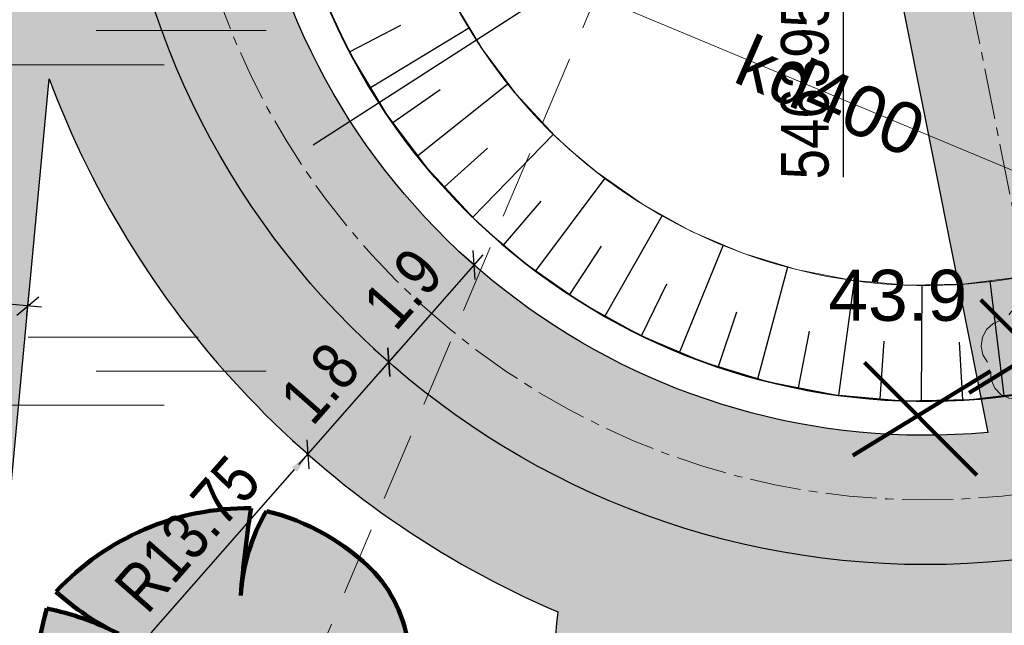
# Model space of a CAD drawing. Header units: metres. Extents: x 0 to 5465380, y 0 to 5925815.
# Tile 88 of 141: x 5463945 to 5463959, y 5925503 to 5925512. Entities that reach past the tile are written whole.
import ezdxf
from ezdxf.enums import TextEntityAlignment as Align

# ---------------------------------------------------------------- set-up
doc = ezdxf.new("R2010")
doc.units = ezdxf.units.M
doc.linetypes.add('CENTER2', pattern=[1.125, 0.75, -0.125, 0.125, -0.125])
doc.linetypes.add('PRZER2-1', pattern=[3, 2, -1])
for name, color, linetype, lineweight in [('$DR - obrzeże 8x30', 34, 'Continuous', 30), ('$DR - osie ścieżek', 7, 'CENTER2', 15), ('$DR - wyp. chodnik', 44, 'Continuous', 5), ('$DR - zał. arch.', 7, 'Continuous', 13), ('$DR - zał. mapa', 250, 'Continuous', 0), ('____rosliny_Nr_Pióra__161', 62, 'Continuous', 0), ('____rosliny_Nr_Pióra__165', 62, 'Continuous', 200), ('CC_Drzewa_Nr_Pióra__184', 20, 'Continuous', 100)]:
    doc.layers.add(name, color=color, linetype=linetype, lineweight=lineweight)
for name, color, linetype in [('$DR - wymiary', 7, 'Continuous'), ('____rosliny', 7, 'Continuous'), ('AecObjExplode_rys 1_Vport_D5A', 7, 'Continuous'), ('AecObjExplode_rys 3_Vport_DDD', 7, 'Continuous'), ('AecObjExplode_rys 4_Vport_E22', 7, 'Continuous'), ('C-DROGI-KORYTARZE', 7, 'Continuous'), ('C-DZIALKI', 5, 'Continuous')]:
    doc.layers.add(name, color=color, linetype=linetype)
for name, color, linetype, lineweight, true_color in [('CC_Drzewa', 7, 'Continuous', 18, 0x008000), ('CC_Inne', 7, 'Continuous', 18, 0x0a0909), ('CC_Kanalizacja', 7, 'Continuous', 18, 0x803300), ('CC_Punkt wysokościowy', 7, 'Continuous', 18, 0x0a0909), ('CC_Zakrzewienie', 7, 'PRZER2-1', 18, 0x0a0909)]:
    doc.layers.add(name, color=color, linetype=linetype, lineweight=lineweight, true_color=true_color)
doc.styles.add('Arial', font='arial.ttf')
doc.styles.add('ARIAL 2', font='ARIALN.TTF')
doc.dimstyles.new('LINIOWY', dxfattribs={"dimtxt": 0.7, "dimasz": 0.3, "dimexe": 0.3, "dimexo": 0, "dimgap": 0.2, "dimtad": 1, "dimzin": 9, "dimdsep": 46, "dimtxsty": 'ARIAL 2', "dimblk": 'OBLIQUE', "dimcen": 0, "dimdle": 0.2, "dimclrd": 7, "dimclre": 7, "dimclrt": 1, "dimadec": 0, "dimazin": 0, "dimtfac": 1, "dimtofl": 0, "dimtmove": 1, "dimatfit": 3, "dimldrblk": 'OBLIQUE', "dimfxl": 0.3, "dimfxlon": 1, "dimtolj": 1, "dimtzin": 1, "dimarcsym": 0})
doc.dimstyles.new('LINIOWY$4', dxfattribs={"dimtxt": 0.7, "dimasz": 0.3, "dimexe": 0.3, "dimexo": 0, "dimgap": 0.2, "dimtad": 1, "dimzin": 9, "dimdsep": 46, "dimtxsty": 'ARIAL 2', "dimblk1": 'OBLIQUE', "dimsah": 1, "dimcen": 0, "dimdle": 0.2, "dimclrd": 7, "dimclre": 7, "dimclrt": 1, "dimadec": 0, "dimazin": 0, "dimtfac": 1, "dimtofl": 0, "dimtmove": 1, "dimatfit": 3, "dimldrblk": 'OBLIQUE', "dimfxl": 0.3, "dimfxlon": 1, "dimtolj": 1, "dimtzin": 1, "dimarcsym": 0})
pattern_1 = [(37.5, (500, 0), (-0.01600031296, 0.48941323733), [0, -0.38608, 0, -0.4318, 0, -0.41275]), (7.5, (500, 0), (0.44952328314, 0.71682510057), [0, -0.20828, 0, -0.34798, 0, -0.13335]), (327.5, (499.6876, 0), (0.790992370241, 0.001437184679), [0, -0.127, 0, -0.4572, 0, -0.5969]), (317.5, (499.6876, 0), (0.76355645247, 0.22292932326), [0, -0.0635, 0, -0.29972, 0, -0.3429])]

# ---------------------------------------------------------------- blocks, each defined once
blk = doc.blocks.new('SPDLP')
blk.add_hatch(color=0).paths.add_polyline_path([(-0.09, 0), (-0.085595, -0.027812), (-0.072812, -0.052901), (-0.052901, -0.072812), (-0.027812, -0.085595), (0, -0.09), (0.027812, -0.085595), (0.052901, -0.072812), (0.072812, -0.052901), (0.085595, -0.027812), (0.09, 0), (0.085595, 0.027812), (0.072812, 0.052901), (0.052901, 0.072812), (0.027812, 0.085595), (0, 0.09), (-0.027812, 0.085595), (-0.052901, 0.072812), (-0.072812, 0.052901), (-0.085595, 0.027812)])
at = {"color": 0}
for points in [[(-0.268652, 1.271938), (-0.048001, 1.40916), (0.20623, 1.462858), (0.463525, 1.426585), (0.693003, 1.304695), (0.867117, 1.11182), (0.964971, 0.871109)], [(-1.292703, 0.137547), (-1.355024, 0.389802), (-1.327532, 0.648184), (-1.213525, 0.881678), (-1.026689, 1.062258), (-0.78945, 1.168249), (-0.530282, 1.186929)], [(1.126667, 0.648554), (1.325358, 0.481106), (1.454989, 0.255912), (1.5, 0), (1.454989, -0.255912), (1.325358, -0.481106), (1.126667, -0.648554)], [(-0.530282, -1.186929), (-0.78945, -1.168249), (-1.026689, -1.062258), (-1.213525, -0.881678), (-1.327532, -0.648184), (-1.355024, -0.389802), (-1.292703, -0.137547)], [(0.964971, -0.871109), (0.867117, -1.11182), (0.693003, -1.304695), (0.463525, -1.426585), (0.20623, -1.462858), (-0.048001, -1.40916), (-0.268652, -1.271938)]]:
    blk.add_lwpolyline(points, dxfattribs=at)
blk = doc.blocks.new('GK.6640.1913.2022 szara')
at = {"layer": 'CC_Inne', "color": 252}
for points in [[(5463945.981, 5925511.764), (5463948.481, 5925511.764)], [(5463944.481, 5925511.264), (5463946.981, 5925511.264)], [(5463944.981, 5925507.264), (5463947.481, 5925507.264)], [(5463945.981, 5925506.764), (5463948.481, 5925506.764)], [(5463944.481, 5925506.264), (5463946.981, 5925506.264)]]:
    blk.add_lwpolyline(points, dxfattribs=at)
at = {"layer": 'CC_Kanalizacja', "color": 252}
blk.add_lwpolyline([(5463977.091, 5925502.281), (5463968.975, 5925505.74), (5463943.447, 5925516.384), (5463926.261, 5925523.627)], dxfattribs=at)
at = {"layer": 'CC_Zakrzewienie', "color": 252, "ltscale": 0.5}
blk.add_lwpolyline([(5463977.65, 5925569.937), (5463958.717, 5925565.368), (5463950.876, 5925547.321), (5463930.646, 5925543.783), (5463929.241, 5925503.739), (5463946.136, 5925495.218)], close=True, dxfattribs=at)
at = {"layer": 'CC_Drzewa', "color": 252, "lineweight": 18, "xscale": 0.5, "yscale": 0.5, "rotation": 90}
blk.add_blockref('SPDLP', (5463959.717, 5925507.029), dxfattribs=at)
at = {"layer": 'CC_Kanalizacja', "color": 252, "lineweight": 0, "style": 'Arial'}
blk.add_text('kd400', height=0.75, rotation=336.4964, dxfattribs=at).set_placement((5463956.779, 5925510.812), align=Align.MIDDLE)
at = {"layer": 'CC_Punkt wysokościowy', "color": 252, "lineweight": 0, "style": 'Arial'}
blk.add_text('43.9', height=0.75, dxfattribs=at).set_placement((5463956.742, 5925507.503))
blk = doc.blocks.new('Symbol drzewa rzut 1 12_2', base_point=(5464021.331, 5925651.474))
at = {"layer": '____rosliny_Nr_Pióra__161', "linetype": 'Continuous'}
blk.add_hatch(color=256, dxfattribs=at).paths.add_polyline_path([(5464019.976, 5925648.908, 0.102387), (5464021.145, 5925648.482, 0.189926), (5464022.532, 5925648.9, 0.058172), (5464022.043, 5925650.033, 0.060987), (5464022.784, 5925649.08, 0.261493), (5464023.889, 5925650.213, -0.023868), (5464024.071, 5925650.708, 0.176093), (5464024.209, 5925652.088, -0.033475), (5464022.89, 5925651.757, 0.059133), (5464024.03, 5925652.246, 0.165491), (5464023.55, 5925653.464, 0.138163), (5464021.983, 5925654.408, 0.117282), (5464021.574, 5925653.179, -0.017941), (5464021.76, 5925654.455, 0.21157), (5464018.862, 5925653.307, 0.07472), (5464019.763, 5925652.668, 0.066738), (5464018.72, 5925653.064, 0.048896), (5464018.403, 5925651.358, 0.176271), (5464018.949, 5925649.555, -0.009616), (5464019.736, 5925650.192, 0.030984), (5464019.1, 5925649.388, -0.00375)], flags=0)
at = {"layer": '____rosliny_Nr_Pióra__165', "linetype": 'Continuous'}
for centre, radius, start, end in [((5464021.606, 5925650.61), 3.848, 87.7038, 135.4874), ((5464039.435, 5925651.228), 17.968, 169.6537, 173.7651), ((5464024.363, 5925652.933), 2.799, 148.201, 174.9578), ((5464021.092, 5925651.156), 3.372, 43.1971, 74.6625), ((5464022, 5925652.149), 2.032, 2.7308, 40.3178), ((5464021.44, 5925655.985), 3.717, 226.083, 243.1759), ((5464027.263, 5925650.594), 8.893, 163.8748, 175.0721), ((5464017.763, 5925648.978), 4.197, 61.5472, 76.8198), ((5464021.4, 5925656.805), 5.263, 286.4462, 299.9827), ((5464021.086, 5925661.76), 10.165, 280.2246, 287.8936), ((5464022.242, 5925651.587), 2.029, 334.319, 14.2669), ((5464021.154, 5925651.207), 2.755, 176.8614, 216.849), ((5464029.159, 5925648.553), 5.525, 157.0402, 162.5092), ((5464035.9, 5925629.435), 26.309, 127.9083, 130.1121), ((5464025.894, 5925644.662), 8.277, 138.0797, 145.1786), ((5464022.327, 5925650.631), 1.616, 286.4227, 345.04), ((5464026.305, 5925652.583), 4.967, 210.8951, 224.8549), ((5464017.436, 5925647.374), 5.32, 16.6807, 29.9976), ((5463987.474, 5925590.705), 66.663, 60.81982, 61.67915), ((5464021.589, 5925651.518), 3.068, 238.2841, 261.668), ((5464021.307, 5925650.451), 1.976, 265.2902, 308.3056)]:
    blk.add_arc(centre, radius, start, end, dxfattribs=at)
blk = doc.blocks.new('świetlica_bezrzecze_PB_PZT oczyszczony')
at = {"layer": 'CC_Drzewa_Nr_Pióra__184', "linetype": 'Continuous'}
for p, q in [((5463960.633, 5925506.158), (5463958.981, 5925507.81)), ((5463958.81, 5925506.447), (5463960.832, 5925507.683)), ((5463958.925, 5925505.239), (5463957.273, 5925506.89)), ((5463957.102, 5925505.527), (5463959.124, 5925506.764))]:
    blk.add_line(p, q, dxfattribs=at)
at = {"layer": '____rosliny', "linetype": 'Continuous', "rotation": 1.544128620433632}
blk.add_blockref('Symbol drzewa rzut 1 12_2', (5463947.91, 5925501.76), dxfattribs=at)
blk = doc.blocks.new('*D45')
at = {"layer": '$DR - wymiary', "color": 7, "lineweight": -2, "transparency": 16777216}
blk.add_line((5463963.542, 5925513.291), (5463967.814, 5925511.238), dxfattribs=at)
at = {"layer": '$DR - wymiary', "color": 7, "transparency": 16777216}
blk.add_solid([(5463967.836, 5925511.283), (5463967.793, 5925511.193), (5463968.085, 5925511.108)], dxfattribs=at)
at = {"layer": 'Defpoints', "color": 0, "transparency": 16777216}
for p in [(5463958.17, 5925515.873), (5463968.085, 5925511.108)]:
    blk.add_point(p, dxfattribs=at)
at = {"layer": '$DR - wymiary', "color": 1, "transparency": 16777216, "insert": (5463964.529, 5925513.429), "char_height": 0.7, "attachment_point": 5, "rotation": 334.3339, "style": 'ARIAL 2'}
blk.add_mtext('\\A1;R11', dxfattribs=at)
blk = doc.blocks.new('_OBLIQUE')
at = {"color": 0, "linetype": 'ByBlock'}
blk.add_line((-0.5, -0.5), (0.5, 0.5), dxfattribs=at)
blk = doc.blocks.new('*D46')
at = {"layer": '$DR - wymiary', "color": 7, "lineweight": -2, "transparency": 16777216}
blk.add_line((5463953.247, 5925512.705), (5463949.172, 5925510.083), dxfattribs=at)
at = {"layer": '$DR - wymiary', "color": 7, "transparency": 16777216}
blk.add_solid([(5463949.145, 5925510.125), (5463949.199, 5925510.041), (5463948.92, 5925509.921)], dxfattribs=at)
at = {"layer": 'Defpoints', "color": 0, "transparency": 16777216}
for p in [(5463958.17, 5925515.873), (5463948.92, 5925509.921)]:
    blk.add_point(p, dxfattribs=at)
at = {"layer": '$DR - wymiary', "color": 1, "transparency": 16777216, "insert": (5463952.251, 5925512.72), "char_height": 0.7, "attachment_point": 5, "rotation": 32.7584, "style": 'ARIAL 2'}
blk.add_mtext('\\A1;R11', dxfattribs=at)
blk = doc.blocks.new('*D125')
at = {"layer": '$DR - wymiary', "color": 7, "lineweight": -2, "transparency": 16777216}
blk.add_line((5463946.79, 5925502.921), (5463948.896, 5925505.318), dxfattribs=at)
at = {"layer": '$DR - wymiary', "color": 7, "transparency": 16777216}
blk.add_solid([(5463948.859, 5925505.351), (5463948.934, 5925505.285), (5463949.094, 5925505.543)], dxfattribs=at)
at = {"layer": 'Defpoints', "color": 0, "transparency": 16777216}
for p in [(5463958.17, 5925515.873), (5463949.094, 5925505.543)]:
    blk.add_point(p, dxfattribs=at)
at = {"layer": '$DR - wymiary', "color": 1, "transparency": 16777216, "insert": (5463947.326, 5925504.375), "char_height": 0.7, "attachment_point": 5, "rotation": 48.696, "style": 'ARIAL 2'}
blk.add_mtext('\\A1;R13.75', dxfattribs=at)
blk = doc.blocks.new('*D127')
at = {"layer": '$DR - wymiary', "color": 7, "lineweight": -2, "transparency": 16777216}
for p, q in [((5463948.962, 5925505.393), (5463950.415, 5925507.046)), ((5463950.283, 5925506.896), (5463950.057, 5925507.094)), ((5463949.094, 5925505.543), (5463948.869, 5925505.741))]:
    blk.add_line(p, q, dxfattribs=at)
at = {"layer": 'Defpoints', "color": 0, "transparency": 16777216}
for p in [(5463950.283, 5925506.896), (5463950.283, 5925506.896), (5463949.094, 5925505.543)]:
    blk.add_point(p, dxfattribs=at)
at = {"layer": '$DR - wymiary', "color": 7, "lineweight": -2, "transparency": 16777216, "xscale": 0.3, "yscale": 0.3, "zscale": 0.3}
for p, rotation in [((5463950.283, 5925506.896), 48.6959567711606), ((5463949.094, 5925505.543), 228.6959567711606)]:
    blk.add_blockref('_OBLIQUE', p, dxfattribs=dict(at, rotation=rotation))
at = {"layer": '$DR - wymiary', "color": 1, "transparency": 16777216, "insert": (5463949.27, 5925506.587), "char_height": 0.7, "attachment_point": 5, "rotation": 48.696, "style": 'ARIAL 2'}
blk.add_mtext('\\A1;1.8', dxfattribs=at)
blk = doc.blocks.new('*D128')
at = {"layer": '$DR - wymiary', "color": 7, "lineweight": -2, "transparency": 16777216}
for p, q in [((5463950.151, 5925506.745), (5463951.669, 5925508.473)), ((5463951.537, 5925508.323), (5463951.311, 5925508.521)), ((5463950.283, 5925506.896), (5463950.057, 5925507.094))]:
    blk.add_line(p, q, dxfattribs=at)
at = {"layer": 'Defpoints', "color": 0, "transparency": 16777216}
for p in [(5463951.537, 5925508.323), (5463951.537, 5925508.323), (5463950.283, 5925506.896)]:
    blk.add_point(p, dxfattribs=at)
at = {"layer": '$DR - wymiary', "color": 7, "lineweight": -2, "transparency": 16777216, "xscale": 0.3, "yscale": 0.3, "zscale": 0.3}
for p, rotation in [((5463951.537, 5925508.323), 48.6959567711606), ((5463950.283, 5925506.896), 228.6959567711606)]:
    blk.add_blockref('_OBLIQUE', p, dxfattribs=dict(at, rotation=rotation))
at = {"layer": '$DR - wymiary', "color": 1, "transparency": 16777216, "insert": (5463950.491, 5925507.977), "char_height": 0.7, "attachment_point": 5, "rotation": 48.696, "style": 'ARIAL 2'}
blk.add_mtext('\\A1;1.9', dxfattribs=at)
blk = doc.blocks.new('*D129')
at = {"layer": '$DR - wymiary', "color": 7, "lineweight": -2, "transparency": 16777216}
for p, q in [((5463943.173, 5925507.752), (5463943.214, 5925508.187)), ((5463944.965, 5925507.584), (5463945.006, 5925508.019)), ((5463945.177, 5925507.702), (5463942.987, 5925507.908))]:
    blk.add_line(p, q, dxfattribs=at)
at = {"layer": 'Defpoints', "color": 0, "transparency": 16777216}
for p in [(5463943.186, 5925507.889), (5463943.173, 5925507.752), (5463944.965, 5925507.584)]:
    blk.add_point(p, dxfattribs=at)
at = {"layer": '$DR - wymiary', "color": 7, "lineweight": -2, "transparency": 16777216, "xscale": 0.3, "yscale": 0.3, "zscale": 0.3}
for p, rotation in [((5463943.186, 5925507.889), 174.6285203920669), ((5463944.978, 5925507.72), 354.6285203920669)]:
    blk.add_blockref('_OBLIQUE', p, dxfattribs=dict(at, rotation=rotation))
at = {"layer": '$DR - wymiary', "color": 1, "transparency": 16777216, "insert": (5463944.134, 5925508.36), "char_height": 0.7, "attachment_point": 5, "rotation": 354.6285, "style": 'ARIAL 2'}
blk.add_mtext('\\A1;1.8', dxfattribs=at)
blk = doc.blocks.new('*D133')
at = {"layer": '$DR - wymiary', "color": 7, "lineweight": -2, "transparency": 16777216}
for p, q in [((5463958.17, 5925515.873), (5463958.986, 5925515.873)), ((5463958.986, 5925515.873), (5463959.586, 5925514.871)), ((5463959.586, 5925514.871), (5463964.552, 5925514.871))]:
    blk.add_line(p, q, dxfattribs=at)
at = {"layer": 'Defpoints', "color": 0, "transparency": 16777216}
for p in [(5463958.17, 5925515.873), (5463960.186, 5925514.871), (0, 0)]:
    blk.add_point(p, dxfattribs=at)
at = {"layer": '$DR - wymiary', "color": 1, "transparency": 16777216, "insert": (5463962.469, 5925515.428), "char_height": 0.7, "attachment_point": 5, "style": 'ARIAL 2'}
blk.add_mtext('\\A1;5925515.87', dxfattribs=at)
blk = doc.blocks.new('*D134')
at = {"layer": '$DR - wymiary', "color": 7, "lineweight": -2, "transparency": 16777216}
for p, q in [((5463958.17, 5925515.873), (5463958.17, 5925515.181)), ((5463958.17, 5925515.181), (5463956.957, 5925514.581)), ((5463956.957, 5925514.581), (5463956.957, 5925509.614))]:
    blk.add_line(p, q, dxfattribs=at)
at = {"layer": 'Defpoints', "color": 0, "transparency": 16777216}
for p in [(5463958.17, 5925515.873), (5463956.957, 5925513.981), (0, 0)]:
    blk.add_point(p, dxfattribs=at)
at = {"layer": '$DR - wymiary', "color": 1, "transparency": 16777216, "insert": (5463956.399, 5925511.698), "char_height": 0.7, "attachment_point": 5, "rotation": 90, "style": 'ARIAL 2'}
blk.add_mtext('\\A1;5463958.17', dxfattribs=at)
blk = doc.blocks.new('*D135')
at = {"layer": '$DR - wymiary', "color": 7, "lineweight": -2, "transparency": 16777216}
for p, q in [((5463954.935, 5925543.267), (5463950.079, 5925543.267)), ((5463955.535, 5925542.11), (5463954.935, 5925543.267)), ((5463956.528, 5925542.11), (5463955.535, 5925542.11))]:
    blk.add_line(p, q, dxfattribs=at)
at = {"layer": 'Defpoints', "color": 0, "transparency": 16777216}
for p in [(5463954.335, 5925543.267), (5463956.528, 5925542.11), (0, 0)]:
    blk.add_point(p, dxfattribs=at)
at = {"layer": '$DR - wymiary', "color": 1, "transparency": 16777216, "insert": (5463952.107, 5925543.825), "char_height": 0.7, "attachment_point": 5, "style": 'ARIAL 2'}
blk.add_mtext('\\A1;5925542.11', dxfattribs=at)
blk = doc.blocks.new('*D136')
at = {"layer": '$DR - wymiary', "color": 7, "lineweight": -2, "transparency": 16777216}
blk.add_line((5463956.528, 5925542.11), (5463956.528, 5925536.093), dxfattribs=at)
at = {"layer": 'Defpoints', "color": 0, "transparency": 16777216}
for p in [(5463956.528, 5925542.11), (5463956.528, 5925540.459), (0, 0)]:
    blk.add_point(p, dxfattribs=at)
at = {"layer": '$DR - wymiary', "color": 1, "transparency": 16777216, "insert": (5463955.971, 5925538.176), "char_height": 0.7, "attachment_point": 5, "rotation": 90, "style": 'ARIAL 2'}
blk.add_mtext('\\A1;5463956.53', dxfattribs=at)
blk = doc.blocks.new('*D137')
at = {"layer": '$DR - wymiary', "color": 7, "lineweight": -2, "transparency": 16777216}
blk.add_line((5463958.724, 5925585.382), (5463964.93, 5925585.382), dxfattribs=at)
at = {"layer": 'Defpoints', "color": 0, "transparency": 16777216}
for p in [(5463958.724, 5925585.382), (5463960.561, 5925585.382), (0, 0)]:
    blk.add_point(p, dxfattribs=at)
at = {"layer": '$DR - wymiary', "color": 1, "transparency": 16777216, "insert": (5463962.845, 5925585.94), "char_height": 0.7, "attachment_point": 5, "style": 'ARIAL 2'}
blk.add_mtext('\\A1;5925585.38', dxfattribs=at)
blk = doc.blocks.new('*D138')
at = {"layer": '$DR - wymiary', "color": 7, "lineweight": -2, "transparency": 16777216}
blk.add_line((5463958.724, 5925585.382), (5463958.724, 5925592.131), dxfattribs=at)
at = {"layer": 'Defpoints', "color": 0, "transparency": 16777216}
for p in [(5463958.724, 5925587.769), (5463958.724, 5925585.382), (0, 0)]:
    blk.add_point(p, dxfattribs=at)
at = {"layer": '$DR - wymiary', "color": 1, "transparency": 16777216, "insert": (5463958.166, 5925590.05), "char_height": 0.7, "attachment_point": 5, "rotation": 90, "style": 'ARIAL 2'}
blk.add_mtext('\\A1;5463958.72', dxfattribs=at)
blk = doc.blocks.new('AecObjExplode_rys 1_Vport_D5A')
at = {"layer": 'C-DROGI-KORYTARZE', "color": 92, "linetype": 'Continuous', "lineweight": 9}
for p, q in [((5463949.654, 5925511.551), (5463949.316, 5925512.295)), ((5463951.662, 5925511.483), (5463951.239, 5925512.187)), ((5463949.738, 5925511.389), (5463949.654, 5925511.551)), ((5463952.157, 5925510.827), (5463951.662, 5925511.483)), ((5463950.253, 5925510.532), (5463949.738, 5925511.389)), ((5463952.717, 5925510.226), (5463952.157, 5925510.827)), ((5463950.855, 5925509.734), (5463950.253, 5925510.532)), ((5463952.938, 5925510.021), (5463952.717, 5925510.226)), ((5463953.337, 5925509.687), (5463952.938, 5925510.021)), ((5463951.536, 5925509.003), (5463950.855, 5925509.734)), ((5463954.01, 5925509.215), (5463953.337, 5925509.687)), ((5463954.729, 5925508.817), (5463954.01, 5925509.215)), ((5463951.805, 5925508.754), (5463951.536, 5925509.003)), ((5463952.291, 5925508.347), (5463951.805, 5925508.754)), ((5463955.485, 5925508.496), (5463954.729, 5925508.817)), ((5463956.271, 5925508.256), (5463955.485, 5925508.496)), ((5463953.11, 5925507.774), (5463952.291, 5925508.347)), ((5463957.078, 5925508.099), (5463956.271, 5925508.256)), ((5463957.896, 5925508.027), (5463957.078, 5925508.099)), ((5463958.718, 5925508.042), (5463957.896, 5925508.027)), ((5463959.533, 5925508.142), (5463958.718, 5925508.042)), ((5463953.984, 5925507.289), (5463953.11, 5925507.774)), ((5463954.904, 5925506.899), (5463953.984, 5925507.289)), ((5463955.86, 5925506.606), (5463954.904, 5925506.899)), ((5463956.841, 5925506.416), (5463955.86, 5925506.606)), ((5463959.828, 5925506.468), (5463958.836, 5925506.346)), ((5463957.837, 5925506.328), (5463956.841, 5925506.416)), ((5463958.836, 5925506.346), (5463957.837, 5925506.328))]:
    blk.add_line(p, q, dxfattribs=at)
at = {"layer": 'C-DROGI-KORYTARZE', "color": 54, "linetype": 'Continuous', "lineweight": -3}
for p, q in [((5463949.705, 5925511.452, 44.453), (5463950.459, 5925511.845, 44.227)), ((5463950.015, 5925510.928, 44.452), (5463951.467, 5925511.809, 44)), ((5463950.707, 5925509.93, 44.446), (5463952.035, 5925510.988, 44)), ((5463950.341, 5925510.416, 44.45), (5463951.038, 5925510.901, 44.225)), ((5463951.517, 5925509.024, 44.436), (5463952.701, 5925510.243, 44)), ((5463951.102, 5925509.468, 44.442), (5463951.731, 5925510.038, 44.221)), ((5463952.445, 5925508.239, 44.421), (5463953.464, 5925509.598, 44)), ((5463951.969, 5925508.616, 44.429), (5463952.521, 5925509.262, 44.214)), ((5463953.464, 5925507.577, 44.406), (5463954.302, 5925509.054, 44)), ((5463952.943, 5925507.89, 44.414), (5463953.408, 5925508.601, 44.207)), ((5463954.557, 5925507.046, 44.391), (5463955.2, 5925508.617, 44)), ((5463955.706, 5925506.653, 44.376), (5463956.145, 5925508.294, 44)), ((5463953.997, 5925507.284, 44.399), (5463954.368, 5925508.048, 44.199)), ((5463956.897, 5925506.411, 44.361), (5463957.124, 5925508.095, 44)), ((5463958.11, 5925506.333, 44.346), (5463958.121, 5925508.031, 44)), ((5463959.323, 5925506.406, 44.331), (5463959.118, 5925508.091, 44)), ((5463955.125, 5925506.831, 44.384), (5463955.396, 5925507.636, 44.192)), ((5463956.3, 5925506.521, 44.369), (5463956.466, 5925507.353, 44.184)), ((5463957.503, 5925506.358, 44.354), (5463957.563, 5925507.205, 44.177)), ((5463958.719, 5925506.344, 44.339), (5463958.67, 5925507.192, 44.169))]:
    blk.add_line(p, q, dxfattribs=at)
at = {"layer": 'C-DZIALKI', "color": 7, "linetype": 'Continuous', "lineweight": 35}
blk.add_arc((5463958.17, 5925515.873), 9.55, 293.1971, 291.9971, dxfattribs=at)
at = {"layer": 'C-DZIALKI', "color": 92, "linetype": 'Continuous', "lineweight": 9}
blk.add_arc((5463958.17, 5925515.873), 7.85, 293.327, 291.8672, dxfattribs=at)
blk = doc.blocks.new('AecObjExplode_rys 4_Vport_E22')
at = {"layer": 'C-DROGI-KORYTARZE', "color": 92, "linetype": 'Continuous', "lineweight": 9}
for p, q in [((5463949.654, 5925511.551), (5463949.316, 5925512.295)), ((5463951.662, 5925511.483), (5463951.239, 5925512.187)), ((5463949.738, 5925511.389), (5463949.654, 5925511.551)), ((5463952.157, 5925510.827), (5463951.662, 5925511.483)), ((5463950.253, 5925510.532), (5463949.738, 5925511.389)), ((5463952.717, 5925510.226), (5463952.157, 5925510.827)), ((5463950.855, 5925509.734), (5463950.253, 5925510.532)), ((5463952.938, 5925510.021), (5463952.717, 5925510.226)), ((5463953.337, 5925509.687), (5463952.938, 5925510.021)), ((5463951.536, 5925509.003), (5463950.855, 5925509.734)), ((5463954.01, 5925509.215), (5463953.337, 5925509.687)), ((5463954.729, 5925508.817), (5463954.01, 5925509.215)), ((5463951.805, 5925508.754), (5463951.536, 5925509.003)), ((5463952.291, 5925508.347), (5463951.805, 5925508.754)), ((5463955.485, 5925508.496), (5463954.729, 5925508.817)), ((5463956.271, 5925508.256), (5463955.485, 5925508.496)), ((5463953.11, 5925507.774), (5463952.291, 5925508.347)), ((5463957.078, 5925508.099), (5463956.271, 5925508.256)), ((5463957.896, 5925508.027), (5463957.078, 5925508.099)), ((5463958.718, 5925508.042), (5463957.896, 5925508.027)), ((5463959.533, 5925508.142), (5463958.718, 5925508.042)), ((5463953.984, 5925507.289), (5463953.11, 5925507.774)), ((5463954.904, 5925506.899), (5463953.984, 5925507.289)), ((5463955.86, 5925506.606), (5463954.904, 5925506.899)), ((5463956.841, 5925506.416), (5463955.86, 5925506.606)), ((5463959.828, 5925506.468), (5463958.836, 5925506.346)), ((5463957.837, 5925506.328), (5463956.841, 5925506.416)), ((5463958.836, 5925506.346), (5463957.837, 5925506.328))]:
    blk.add_line(p, q, dxfattribs=at)
at = {"layer": 'C-DROGI-KORYTARZE', "color": 54, "linetype": 'Continuous', "lineweight": -3}
for p, q in [((5463949.705, 5925511.452, 44.453), (5463950.459, 5925511.845, 44.227)), ((5463950.015, 5925510.928, 44.452), (5463951.467, 5925511.809, 44)), ((5463950.707, 5925509.93, 44.446), (5463952.035, 5925510.988, 44)), ((5463950.341, 5925510.416, 44.45), (5463951.038, 5925510.901, 44.225)), ((5463951.517, 5925509.024, 44.436), (5463952.701, 5925510.243, 44)), ((5463951.102, 5925509.468, 44.442), (5463951.731, 5925510.038, 44.221)), ((5463952.445, 5925508.239, 44.421), (5463953.464, 5925509.598, 44)), ((5463951.969, 5925508.616, 44.429), (5463952.521, 5925509.262, 44.214)), ((5463953.464, 5925507.577, 44.406), (5463954.302, 5925509.054, 44)), ((5463952.943, 5925507.89, 44.414), (5463953.408, 5925508.601, 44.207)), ((5463954.557, 5925507.046, 44.391), (5463955.2, 5925508.617, 44)), ((5463955.706, 5925506.653, 44.376), (5463956.145, 5925508.294, 44)), ((5463953.997, 5925507.284, 44.399), (5463954.368, 5925508.048, 44.199)), ((5463956.897, 5925506.411, 44.361), (5463957.124, 5925508.095, 44)), ((5463958.11, 5925506.333, 44.346), (5463958.121, 5925508.031, 44)), ((5463959.323, 5925506.406, 44.331), (5463959.118, 5925508.091, 44)), ((5463955.125, 5925506.831, 44.384), (5463955.396, 5925507.636, 44.192)), ((5463956.3, 5925506.521, 44.369), (5463956.466, 5925507.353, 44.184)), ((5463957.503, 5925506.358, 44.354), (5463957.563, 5925507.205, 44.177)), ((5463958.719, 5925506.344, 44.339), (5463958.67, 5925507.192, 44.169))]:
    blk.add_line(p, q, dxfattribs=at)
at = {"layer": 'C-DZIALKI', "color": 7, "linetype": 'Continuous', "lineweight": 35}
blk.add_arc((5463958.17, 5925515.873), 9.55, 293.1971, 291.9971, dxfattribs=at)
at = {"layer": 'C-DZIALKI', "color": 92, "linetype": 'Continuous', "lineweight": 9}
blk.add_arc((5463958.17, 5925515.873), 7.85, 293.327, 291.8672, dxfattribs=at)
blk = doc.blocks.new('AecObjExplode_rys 3_Vport_DDD')
at = {"layer": 'C-DROGI-KORYTARZE', "color": 92, "linetype": 'Continuous', "lineweight": 9}
for p, q in [((5463949.654, 5925511.551), (5463949.316, 5925512.295)), ((5463951.662, 5925511.483), (5463951.239, 5925512.187)), ((5463949.738, 5925511.389), (5463949.654, 5925511.551)), ((5463952.157, 5925510.827), (5463951.662, 5925511.483)), ((5463950.253, 5925510.532), (5463949.738, 5925511.389)), ((5463952.717, 5925510.226), (5463952.157, 5925510.827)), ((5463950.855, 5925509.734), (5463950.253, 5925510.532)), ((5463952.938, 5925510.021), (5463952.717, 5925510.226)), ((5463953.337, 5925509.687), (5463952.938, 5925510.021)), ((5463951.536, 5925509.003), (5463950.855, 5925509.734)), ((5463954.01, 5925509.215), (5463953.337, 5925509.687)), ((5463954.729, 5925508.817), (5463954.01, 5925509.215)), ((5463951.805, 5925508.754), (5463951.536, 5925509.003)), ((5463952.291, 5925508.347), (5463951.805, 5925508.754)), ((5463955.485, 5925508.496), (5463954.729, 5925508.817)), ((5463956.271, 5925508.256), (5463955.485, 5925508.496)), ((5463953.11, 5925507.774), (5463952.291, 5925508.347)), ((5463957.078, 5925508.099), (5463956.271, 5925508.256)), ((5463957.896, 5925508.027), (5463957.078, 5925508.099)), ((5463958.718, 5925508.042), (5463957.896, 5925508.027)), ((5463959.533, 5925508.142), (5463958.718, 5925508.042)), ((5463953.984, 5925507.289), (5463953.11, 5925507.774)), ((5463954.904, 5925506.899), (5463953.984, 5925507.289)), ((5463955.86, 5925506.606), (5463954.904, 5925506.899)), ((5463956.841, 5925506.416), (5463955.86, 5925506.606)), ((5463959.828, 5925506.468), (5463958.836, 5925506.346)), ((5463957.837, 5925506.328), (5463956.841, 5925506.416)), ((5463958.836, 5925506.346), (5463957.837, 5925506.328))]:
    blk.add_line(p, q, dxfattribs=at)
at = {"layer": 'C-DROGI-KORYTARZE', "color": 54, "linetype": 'Continuous', "lineweight": -3}
for p, q in [((5463949.705, 5925511.452, 44.453), (5463950.459, 5925511.845, 44.227)), ((5463950.015, 5925510.928, 44.452), (5463951.467, 5925511.809, 44)), ((5463950.707, 5925509.93, 44.446), (5463952.035, 5925510.988, 44)), ((5463950.341, 5925510.416, 44.45), (5463951.038, 5925510.901, 44.225)), ((5463951.517, 5925509.024, 44.436), (5463952.701, 5925510.243, 44)), ((5463951.102, 5925509.468, 44.442), (5463951.731, 5925510.038, 44.221)), ((5463952.445, 5925508.239, 44.421), (5463953.464, 5925509.598, 44)), ((5463951.969, 5925508.616, 44.429), (5463952.521, 5925509.262, 44.214)), ((5463953.464, 5925507.577, 44.406), (5463954.302, 5925509.054, 44)), ((5463952.943, 5925507.89, 44.414), (5463953.408, 5925508.601, 44.207)), ((5463954.557, 5925507.046, 44.391), (5463955.2, 5925508.617, 44)), ((5463955.706, 5925506.653, 44.376), (5463956.145, 5925508.294, 44)), ((5463953.997, 5925507.284, 44.399), (5463954.368, 5925508.048, 44.199)), ((5463956.897, 5925506.411, 44.361), (5463957.124, 5925508.095, 44)), ((5463958.11, 5925506.333, 44.346), (5463958.121, 5925508.031, 44)), ((5463959.323, 5925506.406, 44.331), (5463959.118, 5925508.091, 44)), ((5463955.125, 5925506.831, 44.384), (5463955.396, 5925507.636, 44.192)), ((5463956.3, 5925506.521, 44.369), (5463956.466, 5925507.353, 44.184)), ((5463957.503, 5925506.358, 44.354), (5463957.563, 5925507.205, 44.177)), ((5463958.719, 5925506.344, 44.339), (5463958.67, 5925507.192, 44.169))]:
    blk.add_line(p, q, dxfattribs=at)
at = {"layer": 'C-DZIALKI', "color": 7, "linetype": 'Continuous', "lineweight": 35}
blk.add_arc((5463958.17, 5925515.873), 9.55, 293.1971, 291.9971, dxfattribs=at)
at = {"layer": 'C-DZIALKI', "color": 92, "linetype": 'Continuous', "lineweight": 9}
blk.add_arc((5463958.17, 5925515.873), 7.85, 293.327, 291.8672, dxfattribs=at)

msp = doc.modelspace()

# ---------------------------------------------------------------- hatches: boundary and pattern name
at = {"layer": '$DR - wyp. chodnik'}
h = msp.add_hatch(dxfattribs=at)
h.set_pattern_fill('AR-SAND', color=256, scale=0.01)
h.set_pattern_definition(pattern_1)
h.paths.add_polyline_path([(5463958.811, 5925573.433, 1.284126), (5463952.971, 5925595.856), (5463945.622, 5925613.63), (5463944.143, 5925613.018), (5463946.37, 5925607.633, 0.194771), (5463934.37, 5925592.77, 0.959366), (5463910.944, 5925588.139, 1.531072), (5463902.406, 5925567.988), (5463893.559, 5925564.306, 0.384254), (5463887.764, 5925552.083), (5463862.231, 5925541.456), (5463863.153, 5925539.241), (5463888.637, 5925549.847), (5463903.669, 5925513.728), (5463903.08, 5925513.225), (5463904.38, 5925511.705), (5463904.595, 5925511.889), (5463910.657, 5925504.009), (5463924.399, 5925502.717), (5463924.162, 5925500.211), (5463926.552, 5925499.986), (5463926.788, 5925502.493), (5463940.548, 5925501.199), (5463939.758, 5925492.8), (5463941.75, 5925492.612), (5463945.889, 5925536.637, 1.642027), (5463958.177, 5925553.955)])
h.paths.add_polyline_path([(5463914.368, 5925570.584, -0.565703), (5463929.546, 5925559.395), (5463926.129, 5925523.186), (5463905.587, 5925514.846), (5463890.146, 5925551.946, -0.414214), (5463894.404, 5925562.275)], flags=16)
h.paths.add_polyline_path([(5463892.202, 5925579.937, -1), (5463912.302, 5925579.937, -1)], flags=16)
h.paths.add_polyline_path([(5463910.621, 5925571.408, 0.241691), (5463914.061, 5925581.767, 0.332), (5463928.141, 5925579.302), (5463928.394, 5925578.805)], flags=16)
h.paths.add_polyline_path([(5463921.709, 5925573.639), (5463929.394, 5925576.838), (5463944.809, 5925546.509), (5463940.735, 5925503.19), (5463926.976, 5925504.484), (5463932.165, 5925559.475, 0.382129)], flags=16)
h.paths.add_polyline_path([(5463912.703, 5925589.968, -1), (5463932.803, 5925589.968, -1)], flags=16)
h.paths.add_polyline_path([(5463929.85, 5925580.354, 0.111618), (5463933.295, 5925584.342, 0.375671), (5463956.374, 5925560.041), (5463956.18, 5925554.068, 0.258572), (5463946.204, 5925548.178)], flags=16)
h.paths.add_polyline_path([(5463947.101, 5925605.865), (5463951.602, 5925594.979, 0.663307), (5463956.814, 5925573.586), (5463956.436, 5925561.944, -0.732242)], flags=16)
h.paths.add_polyline_path([(5463948.674, 5925585.382, -1), (5463968.774, 5925585.382, -1)], flags=16)
h.paths.add_polyline_path([(5463956.118, 5925552.165), (5463955.923, 5925546.165, 8.05786), (5463957.918, 5925545.968), (5463958.115, 5925552.043, -20.041857)], flags=16)
h.paths.add_polyline_path([(5463926.126, 5925521.027), (5463924.587, 5925504.708), (5463911.711, 5925505.919), (5463906.286, 5925512.971)], flags=16)
h = msp.add_hatch(dxfattribs=at)
h.set_pattern_fill('AR-SAND', color=256, scale=0.01)
h.set_pattern_definition([(37.5, (0, 0), (-0.01600031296, 0.48941323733), [0, -0.38608, 0, -0.4318, 0, -0.41275]), (7.5, (0, 0), (0.44952328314, 0.71682510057), [0, -0.20828, 0, -0.34798, 0, -0.13335]), (327.5, (-0.3124, 0), (0.790992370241, 0.001437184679), [0, -0.127, 0, -0.4572, 0, -0.5969]), (317.5, (-0.3124, 0), (0.76355645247, 0.22292932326), [0, -0.0635, 0, -0.29972, 0, -0.3429])])
h.paths.add_polyline_path([(5463962.423, 5925527.04, -0.64351), (5463962.135, 5925531.582, -0.418207), (5463945.889, 5925536.637), (5463941.794, 5925493.085, -0.483548), (5463947.944, 5925488.225, -0.452883), (5463961.431, 5925500.091, -0.824957), (5463961.168, 5925504.305, -0.490584), (5463946.22, 5925515.873, -0.525282)])
h.paths.add_polyline_path([(5463946.415, 5925523.006), (5463947.256, 5925531.949, 0.126926), (5463953.333, 5925528.744, 0.168021)], flags=16)
h.paths.add_polyline_path([(5463945.292, 5925511.055, 0.204983), (5463952.764, 5925503.23, 0.075674), (5463952.869, 5925500.524, 0.132857), (5463947.635, 5925495.307, 0.117384), (5463943.938, 5925496.661)], flags=16)
h = msp.add_hatch(dxfattribs=at)
h.set_pattern_fill('AR-SAND', color=256, scale=0.01)
h.set_pattern_definition(pattern_1)
h.paths.add_polyline_path([(5463970.12, 5925515.873, 1), (5463946.22, 5925515.873, 1)])
h.paths.add_polyline_path([(5463961.049, 5925506.244), (5463957.129, 5925525.869, -0.910718)], flags=16)
h.paths.add_polyline_path([(5463959.085, 5925505.864, -0.899288), (5463955.171, 5925525.465)], flags=16)

# ---------------------------------------------------------------- linework, layer by layer
at = {"layer": '$DR - obrzeże 8x30', "flags": 128}
for points in [[(5463957.129, 5925525.869), (5463961.049, 5925506.244, 0.910718)], [(5463955.171, 5925525.465), (5463959.085, 5925505.864, -0.899288)], [(5463952.869, 5925500.524, 0.132857), (5463947.635, 5925495.307, 0.117384), (5463943.938, 5925496.661), (5463945.292, 5925511.055, 0.204983), (5463952.764, 5925503.23, 0.075674)]]:
    msp.add_lwpolyline(points, format="xyb", close=True, dxfattribs=at)
at = {"layer": '$DR - obrzeże 8x30'}
msp.add_circle((5463958.17, 5925515.873), 11.95, dxfattribs=at)
at = {"layer": '$DR - osie ścieżek', "flags": 128}
msp.add_lwpolyline([(5463955.954, 5925526.647), (5463960.263, 5925505.074)], dxfattribs=at)
at = {"layer": '$DR - osie ścieżek'}
msp.add_circle((5463958.17, 5925515.873), 11, dxfattribs=at)

# ---------------------------------------------------------------- block references
at = {"layer": '$DR - zał. arch.'}
msp.add_blockref('świetlica_bezrzecze_PB_PZT oczyszczony', (0, 0), dxfattribs=at)
at = {"layer": '$DR - zał. mapa'}
msp.add_blockref('GK.6640.1913.2022 szara', (0, 0), dxfattribs=at)
at = {"layer": 'AecObjExplode_rys 1_Vport_D5A'}
msp.add_blockref('AecObjExplode_rys 1_Vport_D5A', (0, 0), dxfattribs=at)
at = {"layer": 'AecObjExplode_rys 3_Vport_DDD'}
msp.add_blockref('AecObjExplode_rys 3_Vport_DDD', (0, 0), dxfattribs=at)
at = {"layer": 'AecObjExplode_rys 4_Vport_E22'}
msp.add_blockref('AecObjExplode_rys 4_Vport_E22', (0, 0), dxfattribs=at)

# ---------------------------------------------------------------- dimensions: what is measured, and where the dimension line sits
at = {"layer": '$DR - wymiary'}
for feature_location, offset, dtype, picture, middle in [((5463958.723835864, 5925585.382389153), (0, 2.386563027), 1, '*D138', (5463958.166434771, 5925590.050091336)), ((5463958.723835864, 5925585.382389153), (1.837338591, 0), 0, '*D137', (5463962.845417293, 5925585.939790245)), ((5463956.528263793, 5925542.110286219), (-2.192780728, 1.156967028), 0, '*D135', (5463952.107345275, 5925543.824654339)), ((5463956.528263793, 5925542.110286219), (0, -1.650806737), 1, '*D136', (5463955.970862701, 5925538.176191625)), ((5463958.170207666, 5925515.87264403), (2.015391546, -1.001881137), 0, '*D133', (5463962.46888707, 5925515.428163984)), ((5463958.170207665, 5925515.87264403), (-1.21356488, -1.891758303), 1, '*D134', (5463956.399241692, 5925511.69759787))]:
    dim = msp.add_ordinate_dim(feature_location=feature_location, offset=offset, dtype=dtype, origin=(0, 0), dimstyle='LINIOWY', override={"dimfxlon": 0}, dxfattribs=at)
    dim.commit()
    dim.dimension.update_dxf_attribs({"geometry": picture, "text_midpoint": middle})
dim = msp.add_radius_dim(center=(5463958.17, 5925515.873), mpoint=(5463949.094, 5925505.543), dimstyle='LINIOWY$4', dxfattribs=at)
dim.commit()
dim.dimension.update_dxf_attribs({"geometry": '*D125', "text_midpoint": (5463947.326, 5925504.375)})
for mpoint, picture, middle in [((5463948.92, 5925509.921), '*D46', (5463952.549, 5925512.256)), ((5463968.085, 5925511.108), '*D45', (5463964.29, 5925512.932))]:
    dim = msp.add_radius_dim(center=(5463958.17, 5925515.873), mpoint=mpoint, dimstyle='LINIOWY$4', dxfattribs=at)
    dim.commit()
    dim.dimension.update_dxf_attribs({"geometry": picture, "text_midpoint": middle, "dimtype": 132})
for p1, p2, distance, picture, middle in [((5463944.965, 5925507.584), (5463943.173, 5925507.752), -0.137, '*D129', (5463944.134, 5925508.36)), ((5463949.094, 5925505.543), (5463950.283, 5925506.896), 0, '*D127', (5463949.27, 5925506.587))]:
    dim = msp.add_aligned_dim(p1=p1, p2=p2, distance=distance, dimstyle='LINIOWY', dxfattribs=at)
    dim.commit()
    dim.dimension.update_dxf_attribs({"geometry": picture, "text_midpoint": middle})
dim = msp.add_linear_dim(base=(5463951.537, 5925508.323), p1=(5463950.283, 5925506.896), p2=(5463951.537, 5925508.323), angle=228.696, dimstyle='LINIOWY', dxfattribs=at)
dim.commit()
dim.dimension.update_dxf_attribs({"geometry": '*D128', "text_midpoint": (5463950.491, 5925507.977)})

doc.saveas('drawing.dxf')
